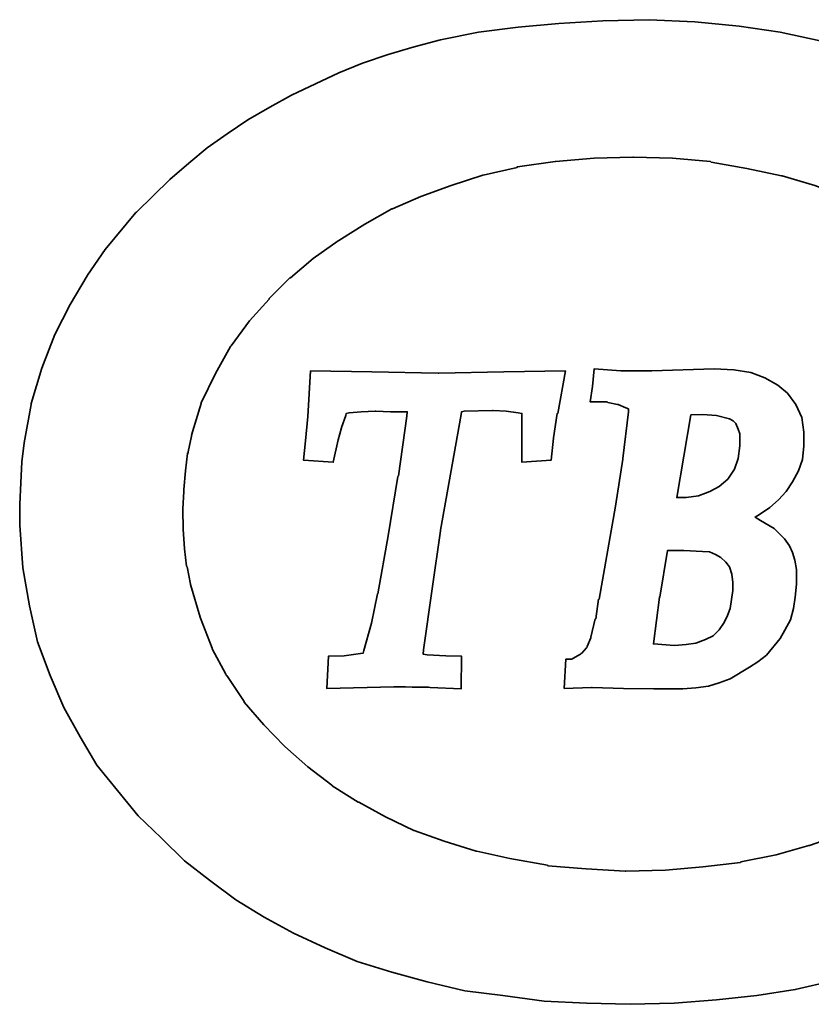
# Model space of a CAD drawing. Header units: millimetres. Extents: x -6 to 150, y -1 to 96.
# Tile 5 of 64: x 102.46 to 106.65, y 43.89 to 49.1. Entities that reach past the tile are written whole.
import ezdxf

# ---------------------------------------------------------------- set-up
doc = ezdxf.new("R2010")
doc.units = ezdxf.units.MM
doc.header["$LTSCALE"] = 0.1
doc.layers.add('layer 1', color=7, linetype='CONTINUOUS')

msp = doc.modelspace()

# ---------------------------------------------------------------- linework, layer by layer
at = {"layer": 'layer 1', "color": 1, "lineweight": 35}
for points, knots in [([(107.7241, 47.5269), (107.7241, 47.5269), (108.3949, 47.9418), (108.3949, 47.9418), (108.3949, 47.9418), (108.3949, 47.9418), (108.3001, 48.0624), (108.3001, 48.0624), (108.3001, 48.0624), (108.3001, 48.0624), (108.1909, 48.1746), (108.1909, 48.1746), (108.1909, 48.1746), (108.1909, 48.1746), (108.0784, 48.2844), (108.0784, 48.2844), (108.0784, 48.2844), (108.0784, 48.2844), (107.9629, 48.3822), (107.9629, 48.3822), (107.9629, 48.3822), (107.9629, 48.3822), (107.8393, 48.48), (107.8393, 48.48), (107.8393, 48.48), (107.8393, 48.48), (107.8363, 48.48), (107.8363, 48.48), (107.8363, 48.48), (107.8363, 48.48), (107.7013, 48.5634), (107.7013, 48.5634), (107.7013, 48.5634), (107.7013, 48.5634), (107.7013, 48.5661), (107.7013, 48.5661), (107.7013, 48.5661), (107.7013, 48.5661), (107.5657, 48.6495), (107.5657, 48.6495), (107.5657, 48.6495), (107.5657, 48.6495), (107.4193, 48.7218), (107.4193, 48.7218), (107.4193, 48.7218), (107.4193, 48.7218), (107.272, 48.7968), (107.272, 48.7968), (107.272, 48.7968), (107.272, 48.7968), (107.0935, 48.8658), (107.0935, 48.8658), (107.0935, 48.8658), (107.0935, 48.8658), (106.9006, 48.9318), (106.9006, 48.9318), (106.9006, 48.9318), (106.9006, 48.9318), (106.6993, 48.9894), (106.6993, 48.9894), (106.6993, 48.9894), (106.6993, 48.9894), (106.4866, 49.0353), (106.4866, 49.0353), (106.4866, 49.0353), (106.4866, 49.0353), (106.2703, 49.0674), (106.2703, 49.0674), (106.2703, 49.0674), (106.2703, 49.0674), (106.0345, 49.0902), (106.0345, 49.0902), (106.0345, 49.0902), (106.0345, 49.0902), (105.7927, 49.1016), (105.7927, 49.1016), (105.7927, 49.1016), (105.7927, 49.1016), (105.5479, 49.0962), (105.5479, 49.0962), (105.5479, 49.0962), (105.5479, 49.0962), (105.3145, 49.0818), (105.3145, 49.0818), (105.3145, 49.0818), (105.3145, 49.0818), (105.0985, 49.0614), (105.0985, 49.0614), (105.0985, 49.0614), (105.0985, 49.0614), (104.8885, 49.0353), (104.8885, 49.0353), (104.8885, 49.0353), (104.8885, 49.0353), (104.6872, 48.9951), (104.6872, 48.9951), (104.6872, 48.9951), (104.6872, 48.9951), (104.5489, 48.9579), (104.5489, 48.9579), (104.5489, 48.9579), (104.5489, 48.9579), (104.4109, 48.9174), (104.4109, 48.9174), (104.4109, 48.9174), (104.4109, 48.9174), (104.2753, 48.8712), (104.2753, 48.8712), (104.2753, 48.8712), (104.2753, 48.8712), (104.1487, 48.8196), (104.1487, 48.8196), (104.1487, 48.8196), (104.1487, 48.8196), (104.0251, 48.762), (104.0251, 48.762), (104.0251, 48.762), (104.0251, 48.762), (103.8985, 48.7014), (103.8985, 48.7014), (103.8985, 48.7014), (103.8985, 48.7014), (103.7833, 48.6381), (103.7833, 48.6381), (103.7833, 48.6381), (103.7833, 48.6381), (103.6681, 48.5718), (103.6681, 48.5718), (103.6681, 48.5718), (103.6681, 48.5718), (103.5586, 48.4971), (103.5586, 48.4971), (103.5586, 48.4971), (103.5586, 48.4971), (103.4521, 48.4224), (103.4521, 48.4224), (103.4521, 48.4224), (103.4521, 48.4224), (103.3543, 48.342), (103.3543, 48.342), (103.3543, 48.342), (103.3543, 48.342), (103.2535, 48.2556), (103.2535, 48.2556), (103.2535, 48.2556), (103.2535, 48.2556), (103.078, 48.0825), (103.078, 48.0825), (103.078, 48.0825), (103.078, 48.0825), (103.0747, 48.0798), (103.0747, 48.0798), (103.0747, 48.0798), (103.0747, 48.0798), (102.9109, 47.8842), (102.9109, 47.8842), (102.9109, 47.8842), (102.9109, 47.8842), (102.8185, 47.7486), (102.8185, 47.7486), (102.8185, 47.7486), (102.8185, 47.7486), (102.8158, 47.7456), (102.8158, 47.7456), (102.8158, 47.7456), (102.8158, 47.7456), (102.7267, 47.5932), (102.7267, 47.5932), (102.7267, 47.5932), (102.7267, 47.5932), (102.6457, 47.4351), (102.6457, 47.4351), (102.6457, 47.4351), (102.6457, 47.4351), (102.5767, 47.2566), (102.5767, 47.2566), (102.5767, 47.2566), (102.5767, 47.2566), (102.5191, 47.0694), (102.5191, 47.0694), (102.5191, 47.0694), (102.5191, 47.0694), (102.5191, 47.0634), (102.5191, 47.0634), (102.5191, 47.0634), (102.5191, 47.0634), (102.4819, 46.8618), (102.4819, 46.8618), (102.4819, 46.8618), (102.4819, 46.8618), (102.4705, 46.7613), (102.4705, 46.7613), (102.4705, 46.7613), (102.4705, 46.7613), (102.4645, 46.6488), (102.4645, 46.6488), (102.4645, 46.6488), (102.4645, 46.6488), (102.4588, 46.5366), (102.4588, 46.5366), (102.4588, 46.5366), (102.4588, 46.5366), (102.4588, 46.4244), (102.4588, 46.4244), (102.4588, 46.4244), (102.4588, 46.4244), (102.4759, 46.2), (102.4759, 46.2), (102.4759, 46.2), (102.4759, 46.2), (102.5107, 45.9981), (102.5107, 45.9981), (102.5107, 45.9981), (102.5107, 45.9981), (102.5539, 45.8082), (102.5539, 45.8082), (102.5539, 45.8082), (102.5539, 45.8082), (102.6202, 45.63), (102.6202, 45.63), (102.6202, 45.63), (102.6202, 45.63), (102.6922, 45.4599), (102.6922, 45.4599), (102.6922, 45.4599), (102.6922, 45.4599), (102.7783, 45.3048), (102.7783, 45.3048), (102.7783, 45.3048), (102.7783, 45.3048), (102.8677, 45.1551), (102.8677, 45.1551), (102.8677, 45.1551), (102.8677, 45.1551), (102.9769, 45.0198), (102.9769, 45.0198), (102.9769, 45.0198), (102.9769, 45.0198), (103.0864, 44.8869), (103.0864, 44.8869), (103.0864, 44.8869), (103.0864, 44.8869), (103.2073, 44.769), (103.2073, 44.769), (103.2073, 44.769), (103.2073, 44.769), (103.3309, 44.6481), (103.3309, 44.6481), (103.3309, 44.6481), (103.3309, 44.6481), (103.4635, 44.5446), (103.4635, 44.5446), (103.4635, 44.5446), (103.4635, 44.5446), (103.6045, 44.4411), (103.6045, 44.4411), (103.6045, 44.4411), (103.6045, 44.4411), (103.7545, 44.349), (103.7545, 44.349), (103.7545, 44.349), (103.7545, 44.349), (103.9096, 44.2653), (103.9096, 44.2653), (103.9096, 44.2653), (103.9096, 44.2653), (104.0767, 44.1873), (104.0767, 44.1873), (104.0767, 44.1873), (104.0767, 44.1873), (104.2465, 44.1156), (104.2465, 44.1156), (104.2465, 44.1156), (104.2465, 44.1156), (104.4307, 44.058), (104.4307, 44.058), (104.4307, 44.058), (104.4307, 44.058), (104.6179, 44.0064), (104.6179, 44.0064), (104.6179, 44.0064), (104.6179, 44.0064), (104.8165, 43.9602), (104.8165, 43.9602), (104.8165, 43.9602), (104.8165, 43.9602), (105.0178, 43.9344), (105.0178, 43.9344), (105.0178, 43.9344), (105.0178, 43.9344), (105.2368, 43.9056), (105.2368, 43.9056), (105.2368, 43.9056), (105.2368, 43.9056), (105.4615, 43.8939), (105.4615, 43.8939), (105.4615, 43.8939), (105.4615, 43.8939), (105.6919, 43.8882), (105.6919, 43.8882), (105.6919, 43.8882), (105.6919, 43.8882), (105.925, 43.8939), (105.925, 43.8939), (105.925, 43.8939), (105.925, 43.8939), (106.1497, 43.9113), (106.1497, 43.9113), (106.1497, 43.9113), (106.1497, 43.9113), (106.3627, 43.9344), (106.3627, 43.9344), (106.3627, 43.9344), (106.3627, 43.9344), (106.5667, 43.9659), (106.5667, 43.9659), (106.5667, 43.9659), (106.5667, 43.9659), (106.7653, 44.0118), (106.7653, 44.0118), (106.7653, 44.0118), (106.7653, 44.0118), (106.9555, 44.064), (106.9555, 44.064), (106.9555, 44.064), (106.9555, 44.064), (107.1343, 44.1243), (107.1343, 44.1243), (107.1343, 44.1243), (107.1343, 44.1243), (107.3125, 44.1963), (107.3125, 44.1963), (107.3125, 44.1963), (107.3125, 44.1963), (107.5546, 44.3112), (107.5546, 44.3112), (107.5546, 44.3112), (107.5546, 44.3112), (107.6722, 44.3748), (107.6722, 44.3748), (107.6722, 44.3748), (107.6722, 44.3748), (107.782, 44.4411), (107.782, 44.4411), (107.782, 44.4411), (107.782, 44.4411), (107.8885, 44.5155), (107.8885, 44.5155), (107.8885, 44.5155), (107.8885, 44.5155), (107.9917, 44.5962), (107.9917, 44.5962), (107.9917, 44.5962), (107.9917, 44.5962), (108.0901, 44.6772), (108.0901, 44.6772), (108.0901, 44.6772), (108.0901, 44.6772), (108.1822, 44.7636), (108.1822, 44.7636), (108.1822, 44.7636), (108.1822, 44.7636), (108.3031, 44.8845), (108.3031, 44.8845), (108.3031, 44.8845), (108.3031, 44.8845), (108.3577, 44.9421), (108.3577, 44.9421), (108.3577, 44.9421), (108.3577, 44.9421), (108.3979, 44.985), (108.3979, 44.985), (108.3979, 44.985), (108.3979, 44.985), (107.7241, 45.4026), (107.7241, 45.4026), (107.7241, 45.4026), (107.7241, 45.4026), (107.6203, 45.3015), (107.6203, 45.3015), (107.6203, 45.3015), (107.6203, 45.3015), (107.5057, 45.204), (107.5057, 45.204), (107.5057, 45.204), (107.5057, 45.204), (107.3785, 45.1059), (107.3785, 45.1059), (107.3785, 45.1059), (107.3785, 45.1059), (107.2465, 45.0138), (107.2465, 45.0138), (107.2465, 45.0138), (107.2465, 45.0138), (107.2435, 45.0108), (107.2435, 45.0108), (107.2435, 45.0108), (107.2435, 45.0108), (107.1052, 44.9301), (107.1052, 44.9301), (107.1052, 44.9301), (107.1052, 44.9301), (106.9615, 44.8554), (106.9615, 44.8554), (106.9615, 44.8554), (106.9615, 44.8554), (106.9585, 44.8554), (106.9585, 44.8554), (106.9585, 44.8554), (106.9585, 44.8554), (106.8031, 44.7861), (106.8031, 44.7861), (106.8031, 44.7861), (106.8031, 44.7861), (106.6417, 44.7285), (106.6417, 44.7285), (106.6417, 44.7285), (106.6417, 44.7285), (106.639, 44.7285), (106.639, 44.7285), (106.639, 44.7285), (106.639, 44.7285), (106.4659, 44.6796), (106.4659, 44.6796), (106.4659, 44.6796), (106.4659, 44.6796), (106.2793, 44.6424), (106.2793, 44.6424), (106.2793, 44.6424), (106.2793, 44.6424), (106.2763, 44.6394), (106.2763, 44.6394), (106.2763, 44.6394), (106.2763, 44.6394), (106.0777, 44.6166), (106.0777, 44.6166), (106.0777, 44.6166), (106.0777, 44.6166), (105.8791, 44.5992), (105.8791, 44.5992), (105.8791, 44.5992), (105.8791, 44.5992), (105.6688, 44.5932), (105.6688, 44.5932), (105.6688, 44.5932), (105.6688, 44.5932), (105.6661, 44.5932), (105.6661, 44.5932), (105.6661, 44.5932), (105.6661, 44.5932), (105.4588, 44.6052), (105.4588, 44.6052), (105.4588, 44.6052), (105.4588, 44.6052), (105.2569, 44.622), (105.2569, 44.622), (105.2569, 44.622), (105.2569, 44.622), (105.2542, 44.625), (105.2542, 44.625), (105.2542, 44.625), (105.2542, 44.625), (105.0553, 44.6595), (105.0553, 44.6595), (105.0553, 44.6595), (105.0553, 44.6595), (104.8801, 44.6997), (104.8801, 44.6997), (104.8801, 44.6997), (104.8801, 44.6997), (104.8771, 44.6997), (104.8771, 44.6997), (104.8771, 44.6997), (104.8771, 44.6997), (104.7073, 44.7516), (104.7073, 44.7516), (104.7073, 44.7516), (104.7073, 44.7516), (104.5489, 44.8092), (104.5489, 44.8092), (104.5489, 44.8092), (104.5489, 44.8092), (104.5459, 44.8092), (104.5459, 44.8092), (104.5459, 44.8092), (104.5459, 44.8092), (104.3965, 44.8812), (104.3965, 44.8812), (104.3965, 44.8812), (104.3965, 44.8812), (104.2549, 44.9589), (104.2549, 44.9589), (104.2549, 44.9589), (104.2549, 44.9589), (104.2525, 44.9589), (104.2525, 44.9589), (104.2525, 44.9589), (104.2525, 44.9589), (104.1139, 45.0453), (104.1139, 45.0453), (104.1139, 45.0453), (104.1139, 45.0453), (104.1139, 45.0483), (104.1139, 45.0483), (104.1139, 45.0483), (104.1139, 45.0483), (104.1115, 45.0483), (104.1115, 45.0483), (104.1115, 45.0483), (104.1115, 45.0483), (103.9843, 45.1464), (103.9843, 45.1464), (103.9843, 45.1464), (103.9843, 45.1464), (103.8637, 45.2526), (103.8637, 45.2526), (103.8637, 45.2526), (103.8637, 45.2526), (103.8607, 45.2553), (103.8607, 45.2553), (103.8607, 45.2553), (103.8607, 45.2553), (103.7515, 45.3678), (103.7515, 45.3678), (103.7515, 45.3678), (103.7515, 45.3678), (103.648, 45.4887), (103.648, 45.4887), (103.648, 45.4887), (103.648, 45.4887), (103.648, 45.4914), (103.648, 45.4914), (103.648, 45.4914), (103.648, 45.4914), (103.5556, 45.63), (103.5556, 45.63), (103.5556, 45.63), (103.5556, 45.63), (103.5529, 45.63), (103.5529, 45.63), (103.5529, 45.63), (103.5529, 45.63), (103.5499, 45.6354), (103.5499, 45.6354), (103.5499, 45.6354), (103.5499, 45.6354), (103.4779, 45.7707), (103.4779, 45.7707), (103.4779, 45.7707), (103.4779, 45.7707), (103.4779, 45.7737), (103.4779, 45.7737), (103.4779, 45.7737), (103.4779, 45.7737), (103.4173, 45.9324), (103.4173, 45.9324), (103.4173, 45.9324), (103.4173, 45.9324), (103.4143, 45.9378), (103.4143, 45.9378), (103.4143, 45.9378), (103.4143, 45.9378), (103.363, 46.1106), (103.363, 46.1106), (103.363, 46.1106), (103.363, 46.1106), (103.363, 46.1136), (103.363, 46.1136), (103.363, 46.1136), (103.363, 46.1136), (103.3453, 46.2054), (103.3453, 46.2054), (103.3453, 46.2054), (103.3453, 46.2054), (103.3423, 46.2084), (103.3423, 46.2084), (103.3423, 46.2084), (103.3423, 46.2084), (103.3309, 46.3005), (103.3309, 46.3005), (103.3309, 46.3005), (103.3309, 46.3005), (103.3255, 46.404), (103.3255, 46.404), (103.3255, 46.404), (103.3255, 46.404), (103.3222, 46.5078), (103.3222, 46.5078), (103.3222, 46.5078), (103.3222, 46.5078), (103.3222, 46.5108), (103.3222, 46.5108), (103.3222, 46.5108), (103.3222, 46.5108), (103.3279, 46.6029), (103.3279, 46.6029), (103.3279, 46.6029), (103.3279, 46.6029), (103.3279, 46.6146), (103.3279, 46.6146), (103.3279, 46.6146), (103.3279, 46.6146), (103.3366, 46.7124), (103.3366, 46.7124), (103.3366, 46.7124), (103.3366, 46.7124), (103.3483, 46.8042), (103.3483, 46.8042), (103.3483, 46.8042), (103.3483, 46.8042), (103.3483, 46.8075), (103.3483, 46.8075), (103.3483, 46.8075), (103.3483, 46.8075), (103.3513, 46.8075), (103.3513, 46.8075), (103.3513, 46.8075), (103.3513, 46.8075), (103.3513, 46.8132), (103.3513, 46.8132), (103.3513, 46.8132), (103.3513, 46.8132), (103.3687, 46.8966), (103.3687, 46.8966), (103.3687, 46.8966), (103.3687, 46.8966), (103.3687, 46.8996), (103.3687, 46.8996), (103.3687, 46.8996), (103.3687, 46.8996), (103.3741, 46.9194), (103.3741, 46.9194), (103.3741, 46.9194), (103.3741, 46.9194), (103.4206, 47.0694), (103.4206, 47.0694), (103.4206, 47.0694), (103.4206, 47.0694), (103.4206, 47.0721), (103.4206, 47.0721), (103.4206, 47.0721), (103.4206, 47.0721), (103.4953, 47.2278), (103.4953, 47.2278), (103.4953, 47.2278), (103.4953, 47.2278), (103.5757, 47.3718), (103.5757, 47.3718), (103.5757, 47.3718), (103.5757, 47.3718), (103.5787, 47.3742), (103.5787, 47.3742), (103.5787, 47.3742), (103.5787, 47.3742), (103.6768, 47.5068), (103.6768, 47.5068), (103.6768, 47.5068), (103.6768, 47.5068), (103.7803, 47.622), (103.7803, 47.622), (103.7803, 47.622), (103.7803, 47.622), (103.7803, 47.625), (103.7803, 47.625), (103.7803, 47.625), (103.7803, 47.625), (103.8895, 47.7342), (103.8895, 47.7342), (103.8895, 47.7342), (103.8895, 47.7342), (103.8925, 47.7342), (103.8925, 47.7342), (103.8925, 47.7342), (103.8925, 47.7342), (104.0131, 47.8377), (104.0131, 47.8377), (104.0131, 47.8377), (104.0131, 47.8377), (104.1457, 47.9298), (104.1457, 47.9298), (104.1457, 47.9298), (104.1457, 47.9298), (104.1487, 47.9328), (104.1487, 47.9328), (104.1487, 47.9328), (104.1487, 47.9328), (104.287, 48.0192), (104.287, 48.0192), (104.287, 48.0192), (104.287, 48.0192), (104.4307, 48.0999), (104.4307, 48.0999), (104.4307, 48.0999), (104.4307, 48.0999), (104.4337, 48.0999), (104.4337, 48.0999), (104.4337, 48.0999), (104.4337, 48.0999), (104.5831, 48.1659), (104.5831, 48.1659), (104.5831, 48.1659), (104.5831, 48.1659), (104.7448, 48.2235), (104.7448, 48.2235), (104.7448, 48.2235), (104.7448, 48.2235), (104.9113, 48.2784), (104.9113, 48.2784), (104.9113, 48.2784), (104.9113, 48.2784), (104.9143, 48.2784), (104.9143, 48.2784), (104.9143, 48.2784), (104.9143, 48.2784), (105.0931, 48.3186), (105.0931, 48.3186), (105.0931, 48.3186), (105.0931, 48.3186), (105.0931, 48.3216), (105.0931, 48.3216), (105.0931, 48.3216), (105.0931, 48.3216), (105.0961, 48.3216), (105.0961, 48.3216), (105.0961, 48.3216), (105.0961, 48.3216), (105.2947, 48.3504), (105.2947, 48.3504), (105.2947, 48.3504), (105.2947, 48.3504), (105.2971, 48.3504), (105.2971, 48.3504), (105.2971, 48.3504), (105.2971, 48.3504), (105.502, 48.3675), (105.502, 48.3675), (105.502, 48.3675), (105.502, 48.3675), (105.7063, 48.3732), (105.7063, 48.3732), (105.7063, 48.3732), (105.7063, 48.3732), (105.7093, 48.3732), (105.7093, 48.3732), (105.7093, 48.3732), (105.7093, 48.3732), (105.9163, 48.3675), (105.9163, 48.3675), (105.9163, 48.3675), (105.9163, 48.3675), (106.1179, 48.3504), (106.1179, 48.3504), (106.1179, 48.3504), (106.1179, 48.3504), (106.1209, 48.3474), (106.1209, 48.3474), (106.1209, 48.3474), (106.1209, 48.3474), (106.3105, 48.3132), (106.3105, 48.3132), (106.3105, 48.3132), (106.3105, 48.3132), (106.4947, 48.2754), (106.4947, 48.2754), (106.4947, 48.2754), (106.4947, 48.2754), (106.4977, 48.2754), (106.4977, 48.2754), (106.4977, 48.2754), (106.4977, 48.2754), (106.6705, 48.2235), (106.6705, 48.2235), (106.6705, 48.2235), (106.6705, 48.2235), (106.8085, 48.1722), (106.8085, 48.1722), (106.8085, 48.1722), (106.8085, 48.1722), (106.9471, 48.1146), (106.9471, 48.1146), (106.9471, 48.1146), (106.9471, 48.1146), (106.9501, 48.1146), (106.9501, 48.1146), (106.9501, 48.1146), (106.9501, 48.1146), (107.0767, 48.048), (107.0767, 48.048), (107.0767, 48.048), (107.0767, 48.048), (107.2033, 47.973), (107.2033, 47.973), (107.2033, 47.973), (107.2033, 47.973), (107.2033, 47.9706), (107.2033, 47.9706), (107.2033, 47.9706), (107.2033, 47.9706), (107.3185, 47.8956), (107.3185, 47.8956), (107.3185, 47.8956), (107.3185, 47.8956), (107.3212, 47.8956), (107.3212, 47.8956), (107.3212, 47.8956), (107.3212, 47.8956), (107.4277, 47.8122), (107.4277, 47.8122), (107.4277, 47.8122), (107.4277, 47.8122), (107.4307, 47.8089), (107.4307, 47.8089), (107.4307, 47.8089), (107.4307, 47.8089), (107.5345, 47.7198), (107.5345, 47.7198), (107.5345, 47.7198), (107.5345, 47.7198), (107.5369, 47.7168), (107.5369, 47.7168), (107.5369, 47.7168), (107.5369, 47.7168), (107.6293, 47.622), (107.6293, 47.622), (107.6293, 47.622), (107.6293, 47.622), (107.6809, 47.5674), (107.6809, 47.5674), (107.6809, 47.5674), (107.6809, 47.5674), (107.7241, 47.5269), (107.7241, 47.5269)], [0, 0, 0, 0, 0.004808, 0.004808, 0.004808, 0.004808, 0.009615, 0.009615, 0.009615, 0.009615, 0.014423, 0.014423, 0.014423, 0.014423, 0.019231, 0.019231, 0.019231, 0.019231, 0.024038, 0.024038, 0.024038, 0.024038, 0.028846, 0.028846, 0.028846, 0.028846, 0.033654, 0.033654, 0.033654, 0.033654, 0.038462, 0.038462, 0.038462, 0.038462, 0.043269, 0.043269, 0.043269, 0.043269, 0.048077, 0.048077, 0.048077, 0.048077, 0.052885, 0.052885, 0.052885, 0.052885, 0.057692, 0.057692, 0.057692, 0.057692, 0.0625, 0.0625, 0.0625, 0.0625, 0.067308, 0.067308, 0.067308, 0.067308, 0.072115, 0.072115, 0.072115, 0.072115, 0.076923, 0.076923, 0.076923, 0.076923, 0.081731, 0.081731, 0.081731, 0.081731, 0.086538, 0.086538, 0.086538, 0.086538, 0.091346, 0.091346, 0.091346, 0.091346, 0.096154, 0.096154, 0.096154, 0.096154, 0.100962, 0.100962, 0.100962, 0.100962, 0.105769, 0.105769, 0.105769, 0.105769, 0.110577, 0.110577, 0.110577, 0.110577, 0.115385, 0.115385, 0.115385, 0.115385, 0.120192, 0.120192, 0.120192, 0.120192, 0.125, 0.125, 0.125, 0.125, 0.129808, 0.129808, 0.129808, 0.129808, 0.134615, 0.134615, 0.134615, 0.134615, 0.139423, 0.139423, 0.139423, 0.139423, 0.144231, 0.144231, 0.144231, 0.144231, 0.149038, 0.149038, 0.149038, 0.149038, 0.153846, 0.153846, 0.153846, 0.153846, 0.158654, 0.158654, 0.158654, 0.158654, 0.163462, 0.163462, 0.163462, 0.163462, 0.168269, 0.168269, 0.168269, 0.168269, 0.173077, 0.173077, 0.173077, 0.173077, 0.177885, 0.177885, 0.177885, 0.177885, 0.182692, 0.182692, 0.182692, 0.182692, 0.1875, 0.1875, 0.1875, 0.1875, 0.192308, 0.192308, 0.192308, 0.192308, 0.197115, 0.197115, 0.197115, 0.197115, 0.201923, 0.201923, 0.201923, 0.201923, 0.206731, 0.206731, 0.206731, 0.206731, 0.211538, 0.211538, 0.211538, 0.211538, 0.216346, 0.216346, 0.216346, 0.216346, 0.221154, 0.221154, 0.221154, 0.221154, 0.225962, 0.225962, 0.225962, 0.225962, 0.230769, 0.230769, 0.230769, 0.230769, 0.235577, 0.235577, 0.235577, 0.235577, 0.240385, 0.240385, 0.240385, 0.240385, 0.245192, 0.245192, 0.245192, 0.245192, 0.25, 0.25, 0.25, 0.25, 0.254808, 0.254808, 0.254808, 0.254808, 0.259615, 0.259615, 0.259615, 0.259615, 0.264423, 0.264423, 0.264423, 0.264423, 0.269231, 0.269231, 0.269231, 0.269231, 0.274038, 0.274038, 0.274038, 0.274038, 0.278846, 0.278846, 0.278846, 0.278846, 0.283654, 0.283654, 0.283654, 0.283654, 0.288462, 0.288462, 0.288462, 0.288462, 0.293269, 0.293269, 0.293269, 0.293269, 0.298077, 0.298077, 0.298077, 0.298077, 0.302885, 0.302885, 0.302885, 0.302885, 0.307692, 0.307692, 0.307692, 0.307692, 0.3125, 0.3125, 0.3125, 0.3125, 0.317308, 0.317308, 0.317308, 0.317308, 0.322115, 0.322115, 0.322115, 0.322115, 0.326923, 0.326923, 0.326923, 0.326923, 0.331731, 0.331731, 0.331731, 0.331731, 0.336538, 0.336538, 0.336538, 0.336538, 0.341346, 0.341346, 0.341346, 0.341346, 0.346154, 0.346154, 0.346154, 0.346154, 0.350962, 0.350962, 0.350962, 0.350962, 0.355769, 0.355769, 0.355769, 0.355769, 0.360577, 0.360577, 0.360577, 0.360577, 0.365385, 0.365385, 0.365385, 0.365385, 0.370192, 0.370192, 0.370192, 0.370192, 0.375, 0.375, 0.375, 0.375, 0.379808, 0.379808, 0.379808, 0.379808, 0.384615, 0.384615, 0.384615, 0.384615, 0.389423, 0.389423, 0.389423, 0.389423, 0.394231, 0.394231, 0.394231, 0.394231, 0.399038, 0.399038, 0.399038, 0.399038, 0.403846, 0.403846, 0.403846, 0.403846, 0.408654, 0.408654, 0.408654, 0.408654, 0.413462, 0.413462, 0.413462, 0.413462, 0.418269, 0.418269, 0.418269, 0.418269, 0.423077, 0.423077, 0.423077, 0.423077, 0.427885, 0.427885, 0.427885, 0.427885, 0.432692, 0.432692, 0.432692, 0.432692, 0.4375, 0.4375, 0.4375, 0.4375, 0.442308, 0.442308, 0.442308, 0.442308, 0.447115, 0.447115, 0.447115, 0.447115, 0.451923, 0.451923, 0.451923, 0.451923, 0.456731, 0.456731, 0.456731, 0.456731, 0.461538, 0.461538, 0.461538, 0.461538, 0.466346, 0.466346, 0.466346, 0.466346, 0.471154, 0.471154, 0.471154, 0.471154, 0.475962, 0.475962, 0.475962, 0.475962, 0.480769, 0.480769, 0.480769, 0.480769, 0.485577, 0.485577, 0.485577, 0.485577, 0.490385, 0.490385, 0.490385, 0.490385, 0.495192, 0.495192, 0.495192, 0.495192, 0.5, 0.5, 0.5, 0.5, 0.504808, 0.504808, 0.504808, 0.504808, 0.509615, 0.509615, 0.509615, 0.509615, 0.514423, 0.514423, 0.514423, 0.514423, 0.519231, 0.519231, 0.519231, 0.519231, 0.524038, 0.524038, 0.524038, 0.524038, 0.528846, 0.528846, 0.528846, 0.528846, 0.533654, 0.533654, 0.533654, 0.533654, 0.538462, 0.538462, 0.538462, 0.538462, 0.543269, 0.543269, 0.543269, 0.543269, 0.548077, 0.548077, 0.548077, 0.548077, 0.552885, 0.552885, 0.552885, 0.552885, 0.557692, 0.557692, 0.557692, 0.557692, 0.5625, 0.5625, 0.5625, 0.5625, 0.567308, 0.567308, 0.567308, 0.567308, 0.572115, 0.572115, 0.572115, 0.572115, 0.576923, 0.576923, 0.576923, 0.576923, 0.581731, 0.581731, 0.581731, 0.581731, 0.586538, 0.586538, 0.586538, 0.586538, 0.591346, 0.591346, 0.591346, 0.591346, 0.596154, 0.596154, 0.596154, 0.596154, 0.600962, 0.600962, 0.600962, 0.600962, 0.605769, 0.605769, 0.605769, 0.605769, 0.610577, 0.610577, 0.610577, 0.610577, 0.615385, 0.615385, 0.615385, 0.615385, 0.620192, 0.620192, 0.620192, 0.620192, 0.625, 0.625, 0.625, 0.625, 0.629808, 0.629808, 0.629808, 0.629808, 0.634615, 0.634615, 0.634615, 0.634615, 0.639423, 0.639423, 0.639423, 0.639423, 0.644231, 0.644231, 0.644231, 0.644231, 0.649038, 0.649038, 0.649038, 0.649038, 0.653846, 0.653846, 0.653846, 0.653846, 0.658654, 0.658654, 0.658654, 0.658654, 0.663462, 0.663462, 0.663462, 0.663462, 0.668269, 0.668269, 0.668269, 0.668269, 0.673077, 0.673077, 0.673077, 0.673077, 0.677885, 0.677885, 0.677885, 0.677885, 0.682692, 0.682692, 0.682692, 0.682692, 0.6875, 0.6875, 0.6875, 0.6875, 0.692308, 0.692308, 0.692308, 0.692308, 0.697115, 0.697115, 0.697115, 0.697115, 0.701923, 0.701923, 0.701923, 0.701923, 0.706731, 0.706731, 0.706731, 0.706731, 0.711538, 0.711538, 0.711538, 0.711538, 0.716346, 0.716346, 0.716346, 0.716346, 0.721154, 0.721154, 0.721154, 0.721154, 0.725962, 0.725962, 0.725962, 0.725962, 0.730769, 0.730769, 0.730769, 0.730769, 0.735577, 0.735577, 0.735577, 0.735577, 0.740385, 0.740385, 0.740385, 0.740385, 0.745192, 0.745192, 0.745192, 0.745192, 0.75, 0.75, 0.75, 0.75, 0.754808, 0.754808, 0.754808, 0.754808, 0.759615, 0.759615, 0.759615, 0.759615, 0.764423, 0.764423, 0.764423, 0.764423, 0.769231, 0.769231, 0.769231, 0.769231, 0.774038, 0.774038, 0.774038, 0.774038, 0.778846, 0.778846, 0.778846, 0.778846, 0.783654, 0.783654, 0.783654, 0.783654, 0.788462, 0.788462, 0.788462, 0.788462, 0.793269, 0.793269, 0.793269, 0.793269, 0.798077, 0.798077, 0.798077, 0.798077, 0.802885, 0.802885, 0.802885, 0.802885, 0.807692, 0.807692, 0.807692, 0.807692, 0.8125, 0.8125, 0.8125, 0.8125, 0.817308, 0.817308, 0.817308, 0.817308, 0.822115, 0.822115, 0.822115, 0.822115, 0.826923, 0.826923, 0.826923, 0.826923, 0.831731, 0.831731, 0.831731, 0.831731, 0.836538, 0.836538, 0.836538, 0.836538, 0.841346, 0.841346, 0.841346, 0.841346, 0.846154, 0.846154, 0.846154, 0.846154, 0.850962, 0.850962, 0.850962, 0.850962, 0.855769, 0.855769, 0.855769, 0.855769, 0.860577, 0.860577, 0.860577, 0.860577, 0.865385, 0.865385, 0.865385, 0.865385, 0.870192, 0.870192, 0.870192, 0.870192, 0.875, 0.875, 0.875, 0.875, 0.879808, 0.879808, 0.879808, 0.879808, 0.884615, 0.884615, 0.884615, 0.884615, 0.889423, 0.889423, 0.889423, 0.889423, 0.894231, 0.894231, 0.894231, 0.894231, 0.899038, 0.899038, 0.899038, 0.899038, 0.903846, 0.903846, 0.903846, 0.903846, 0.908654, 0.908654, 0.908654, 0.908654, 0.913462, 0.913462, 0.913462, 0.913462, 0.918269, 0.918269, 0.918269, 0.918269, 0.923077, 0.923077, 0.923077, 0.923077, 0.927885, 0.927885, 0.927885, 0.927885, 0.932692, 0.932692, 0.932692, 0.932692, 0.9375, 0.9375, 0.9375, 0.9375, 0.942308, 0.942308, 0.942308, 0.942308, 0.947115, 0.947115, 0.947115, 0.947115, 0.951923, 0.951923, 0.951923, 0.951923, 0.956731, 0.956731, 0.956731, 0.956731, 0.961538, 0.961538, 0.961538, 0.961538, 0.966346, 0.966346, 0.966346, 0.966346, 0.971154, 0.971154, 0.971154, 0.971154, 0.975962, 0.975962, 0.975962, 0.975962, 0.980769, 0.980769, 0.980769, 0.980769, 0.985577, 0.985577, 0.985577, 0.985577, 0.990385, 0.990385, 0.990385, 0.990385, 0.995192, 0.995192, 0.995192, 0.995192, 1, 1, 1, 1]), ([(103.9987, 47.2422), (103.9987, 47.2422), (103.9843, 47.0004), (103.9843, 47.0004), (103.9843, 47.0004), (103.9843, 47.0004), (103.9732, 46.8708), (103.9732, 46.8708), (103.9732, 46.8708), (103.9732, 46.8708), (103.9615, 46.7697), (103.9615, 46.7697), (103.9615, 46.7697), (103.9615, 46.7697), (104.1199, 46.7583), (104.1199, 46.7583), (104.1199, 46.7583), (104.1199, 46.7583), (104.1457, 46.8762), (104.1457, 46.8762), (104.1457, 46.8762), (104.1457, 46.8762), (104.1631, 46.9398), (104.1631, 46.9398), (104.1631, 46.9398), (104.1631, 46.9398), (104.1631, 46.9428), (104.1631, 46.9428), (104.1631, 46.9428), (104.1631, 46.9428), (104.1859, 47.0058), (104.1859, 47.0058), (104.1859, 47.0058), (104.1859, 47.0058), (104.1889, 47.0172), (104.1889, 47.0172), (104.1889, 47.0172), (104.1889, 47.0172), (104.2033, 47.0202), (104.2033, 47.0202), (104.2033, 47.0202), (104.2033, 47.0202), (104.2669, 47.0259), (104.2669, 47.0259), (104.2669, 47.0259), (104.2669, 47.0259), (104.3413, 47.0292), (104.3413, 47.0292), (104.3413, 47.0292), (104.3413, 47.0292), (104.3446, 47.0292), (104.3446, 47.0292), (104.3446, 47.0292), (104.3446, 47.0292), (104.4223, 47.0259), (104.4223, 47.0259), (104.4223, 47.0259), (104.4223, 47.0259), (104.4853, 47.0259), (104.4853, 47.0259), (104.4853, 47.0259), (104.4853, 47.0259), (104.5117, 47.0259), (104.5117, 47.0259), (104.5117, 47.0259), (104.5117, 47.0259), (104.5087, 47.0028), (104.5087, 47.0028), (104.5087, 47.0028), (104.5087, 47.0028), (104.4652, 46.6863), (104.4652, 46.6863), (104.4652, 46.6863), (104.4652, 46.6863), (104.4622, 46.6836), (104.4622, 46.6836), (104.4622, 46.6836), (104.4622, 46.6836), (104.4109, 46.3695), (104.4109, 46.3695), (104.4109, 46.3695), (104.4109, 46.3695), (104.3557, 46.0614), (104.3557, 46.0614), (104.3557, 46.0614), (104.3557, 46.0614), (104.3533, 46.0614), (104.3533, 46.0614), (104.3533, 46.0614), (104.3533, 46.0614), (104.3215, 45.906), (104.3215, 45.906), (104.3215, 45.906), (104.3215, 45.906), (104.2813, 45.762), (104.2813, 45.762), (104.2813, 45.762), (104.2813, 45.762), (104.2783, 45.7476), (104.2783, 45.7476), (104.2783, 45.7476), (104.2783, 45.7476), (104.2639, 45.7452), (104.2639, 45.7452), (104.2639, 45.7452), (104.2639, 45.7452), (104.1775, 45.7332), (104.1775, 45.7332), (104.1775, 45.7332), (104.1775, 45.7332), (104.0938, 45.7308), (104.0938, 45.7308), (104.0938, 45.7308), (104.0938, 45.7308), (104.0851, 45.561), (104.0851, 45.561), (104.0851, 45.561), (104.0851, 45.561), (104.4397, 45.5694), (104.4397, 45.5694), (104.4397, 45.5694), (104.4397, 45.5694), (104.4421, 45.5694), (104.4421, 45.5694), (104.4421, 45.5694), (104.4421, 45.5694), (104.6323, 45.5664), (104.6323, 45.5664), (104.6323, 45.5664), (104.6323, 45.5664), (104.7967, 45.5577), (104.7967, 45.5577), (104.7967, 45.5577), (104.7967, 45.5577), (104.7991, 45.7308), (104.7991, 45.7308), (104.7991, 45.7308), (104.7991, 45.7308), (104.716, 45.7332), (104.716, 45.7332), (104.716, 45.7332), (104.716, 45.7332), (104.6179, 45.7392), (104.6179, 45.7392), (104.6179, 45.7392), (104.6179, 45.7392), (104.5951, 45.7422), (104.5951, 45.7422), (104.5951, 45.7422), (104.5951, 45.7422), (104.5975, 45.765), (104.5975, 45.765), (104.5975, 45.765), (104.5975, 45.765), (104.6437, 46.0875), (104.6437, 46.0875), (104.6437, 46.0875), (104.6437, 46.0875), (104.6872, 46.3956), (104.6872, 46.3956), (104.6872, 46.3956), (104.6872, 46.3956), (104.6872, 46.3986), (104.6872, 46.3986), (104.6872, 46.3986), (104.6872, 46.3986), (104.7967, 47.0115), (104.7967, 47.0115), (104.7967, 47.0115), (104.7967, 47.0115), (104.7991, 47.0259), (104.7991, 47.0259), (104.7991, 47.0259), (104.7991, 47.0259), (104.8135, 47.0292), (104.8135, 47.0292), (104.8135, 47.0292), (104.8135, 47.0292), (104.9635, 47.0316), (104.9635, 47.0316), (104.9635, 47.0316), (104.9635, 47.0316), (104.9665, 47.0316), (104.9665, 47.0316), (104.9665, 47.0316), (104.9665, 47.0316), (105.0355, 47.0292), (105.0355, 47.0292), (105.0355, 47.0292), (105.0355, 47.0292), (105.0985, 47.0202), (105.0985, 47.0202), (105.0985, 47.0202), (105.0985, 47.0202), (105.1189, 47.0172), (105.1189, 47.0172), (105.1189, 47.0172), (105.1189, 47.0172), (105.1189, 46.9971), (105.1189, 46.9971), (105.1189, 46.9971), (105.1189, 46.9971), (105.1189, 46.8648), (105.1189, 46.8648), (105.1189, 46.8648), (105.1189, 46.8648), (105.1189, 46.7583), (105.1189, 46.7583), (105.1189, 46.7583), (105.1189, 46.7583), (105.2743, 46.7697), (105.2743, 46.7697), (105.2743, 46.7697), (105.2743, 46.7697), (105.2857, 46.8852), (105.2857, 46.8852), (105.2857, 46.8852), (105.2857, 46.8852), (105.2857, 46.8882), (105.2857, 46.8882), (105.2857, 46.8882), (105.2857, 46.8882), (105.3061, 47.0172), (105.3061, 47.0172), (105.3061, 47.0172), (105.3061, 47.0172), (105.3091, 47.0172), (105.3091, 47.0172), (105.3091, 47.0172), (105.3091, 47.0172), (105.3493, 47.2422), (105.3493, 47.2422), (105.3493, 47.2422), (105.3493, 47.2422), (105.0241, 47.2362), (105.0241, 47.2362), (105.0241, 47.2362), (105.0241, 47.2362), (104.6785, 47.2305), (104.6785, 47.2305), (104.6785, 47.2305), (104.6785, 47.2305), (104.6755, 47.2305), (104.6755, 47.2305), (104.6755, 47.2305), (104.6755, 47.2305), (104.3245, 47.2362), (104.3245, 47.2362), (104.3245, 47.2362), (104.3245, 47.2362), (103.9987, 47.2422), (103.9987, 47.2422)], [0, 0, 0, 0, 0.015873, 0.015873, 0.015873, 0.015873, 0.031746, 0.031746, 0.031746, 0.031746, 0.047619, 0.047619, 0.047619, 0.047619, 0.063492, 0.063492, 0.063492, 0.063492, 0.079365, 0.079365, 0.079365, 0.079365, 0.095238, 0.095238, 0.095238, 0.095238, 0.111111, 0.111111, 0.111111, 0.111111, 0.126984, 0.126984, 0.126984, 0.126984, 0.142857, 0.142857, 0.142857, 0.142857, 0.15873, 0.15873, 0.15873, 0.15873, 0.174603, 0.174603, 0.174603, 0.174603, 0.190476, 0.190476, 0.190476, 0.190476, 0.206349, 0.206349, 0.206349, 0.206349, 0.222222, 0.222222, 0.222222, 0.222222, 0.238095, 0.238095, 0.238095, 0.238095, 0.253968, 0.253968, 0.253968, 0.253968, 0.269841, 0.269841, 0.269841, 0.269841, 0.285714, 0.285714, 0.285714, 0.285714, 0.301587, 0.301587, 0.301587, 0.301587, 0.31746, 0.31746, 0.31746, 0.31746, 0.333333, 0.333333, 0.333333, 0.333333, 0.349206, 0.349206, 0.349206, 0.349206, 0.365079, 0.365079, 0.365079, 0.365079, 0.380952, 0.380952, 0.380952, 0.380952, 0.396825, 0.396825, 0.396825, 0.396825, 0.412698, 0.412698, 0.412698, 0.412698, 0.428571, 0.428571, 0.428571, 0.428571, 0.444444, 0.444444, 0.444444, 0.444444, 0.460317, 0.460317, 0.460317, 0.460317, 0.47619, 0.47619, 0.47619, 0.47619, 0.492063, 0.492063, 0.492063, 0.492064, 0.507937, 0.507937, 0.507937, 0.507937, 0.52381, 0.52381, 0.52381, 0.52381, 0.539683, 0.539683, 0.539683, 0.539683, 0.555556, 0.555556, 0.555556, 0.555556, 0.571429, 0.571429, 0.571429, 0.571429, 0.587302, 0.587302, 0.587302, 0.587302, 0.603175, 0.603175, 0.603175, 0.603175, 0.619048, 0.619048, 0.619048, 0.619048, 0.634921, 0.634921, 0.634921, 0.634921, 0.650794, 0.650794, 0.650794, 0.650794, 0.666667, 0.666667, 0.666667, 0.666667, 0.68254, 0.68254, 0.68254, 0.68254, 0.698413, 0.698413, 0.698413, 0.698413, 0.714286, 0.714286, 0.714286, 0.714286, 0.730159, 0.730159, 0.730159, 0.730159, 0.746032, 0.746032, 0.746032, 0.746032, 0.761905, 0.761905, 0.761905, 0.761905, 0.777778, 0.777778, 0.777778, 0.777778, 0.793651, 0.793651, 0.793651, 0.793651, 0.809524, 0.809524, 0.809524, 0.809524, 0.825397, 0.825397, 0.825397, 0.825397, 0.84127, 0.84127, 0.84127, 0.84127, 0.857143, 0.857143, 0.857143, 0.857143, 0.873016, 0.873016, 0.873016, 0.873016, 0.888889, 0.888889, 0.888889, 0.888889, 0.904762, 0.904762, 0.904762, 0.904762, 0.920635, 0.920635, 0.920635, 0.920635, 0.936508, 0.936508, 0.936508, 0.936508, 0.952381, 0.952381, 0.952381, 0.952381, 0.968254, 0.968254, 0.968254, 0.968254, 0.984127, 0.984127, 0.984127, 0.984127, 1, 1, 1, 1]), ([(106.6129, 46.917), (106.6129, 46.917), (106.6015, 46.9944), (106.6015, 46.9944), (106.6015, 46.9944), (106.6015, 46.9944), (106.5697, 47.0634), (106.5697, 47.0634), (106.5697, 47.0634), (106.5697, 47.0634), (106.5265, 47.124), (106.5265, 47.124), (106.5265, 47.124), (106.5265, 47.124), (106.4749, 47.1672), (106.4749, 47.1672), (106.4749, 47.1672), (106.4749, 47.1672), (106.4059, 47.2044), (106.4059, 47.2044), (106.4059, 47.2044), (106.4059, 47.2044), (106.3309, 47.2332), (106.3309, 47.2332), (106.3309, 47.2332), (106.3309, 47.2332), (106.2415, 47.2476), (106.2415, 47.2476), (106.2415, 47.2476), (106.2415, 47.2476), (106.1377, 47.2536), (106.1377, 47.2536), (106.1377, 47.2536), (106.1377, 47.2536), (105.8071, 47.2422), (105.8071, 47.2422), (105.8071, 47.2422), (105.8071, 47.2422), (105.6427, 47.2422), (105.6427, 47.2422), (105.6427, 47.2422), (105.6427, 47.2422), (105.502, 47.2536), (105.502, 47.2536), (105.502, 47.2536), (105.502, 47.2536), (105.4933, 47.1588), (105.4933, 47.1588), (105.4933, 47.1588), (105.4933, 47.1588), (105.4813, 47.0778), (105.4813, 47.0778), (105.4813, 47.0778), (105.4813, 47.0778), (105.5677, 47.0778), (105.5677, 47.0778), (105.5677, 47.0778), (105.5677, 47.0778), (105.5707, 47.0778), (105.5707, 47.0778), (105.5707, 47.0778), (105.5707, 47.0778), (105.5737, 47.0751), (105.5737, 47.0751), (105.5737, 47.0751), (105.5737, 47.0751), (105.6256, 47.0634), (105.6256, 47.0634), (105.6256, 47.0634), (105.6256, 47.0634), (105.6283, 47.0634), (105.6283, 47.0634), (105.6283, 47.0634), (105.6283, 47.0634), (105.6688, 47.046), (105.6688, 47.046), (105.6688, 47.046), (105.6688, 47.046), (105.6829, 47.0406), (105.6829, 47.0406), (105.6829, 47.0406), (105.6829, 47.0406), (105.6829, 47.0259), (105.6829, 47.0259), (105.6829, 47.0259), (105.6829, 47.0259), (105.6544, 46.7784), (105.6544, 46.7784), (105.6544, 46.7784), (105.6544, 46.7784), (105.6544, 46.7754), (105.6544, 46.7754), (105.6544, 46.7754), (105.6544, 46.7754), (105.6139, 46.5249), (105.6139, 46.5249), (105.6139, 46.5249), (105.6139, 46.5249), (105.5275, 46.0326), (105.5275, 46.0326), (105.5275, 46.0326), (105.5275, 46.0326), (105.5248, 46.0326), (105.5248, 46.0326), (105.5248, 46.0326), (105.5248, 46.0326), (105.5101, 45.9291), (105.5101, 45.9291), (105.5101, 45.9291), (105.5101, 45.9291), (105.5077, 45.9291), (105.5077, 45.9291), (105.5077, 45.9291), (105.5077, 45.9291), (105.4843, 45.8316), (105.4843, 45.8316), (105.4843, 45.8316), (105.4843, 45.8316), (105.4843, 45.8286), (105.4843, 45.8286), (105.4843, 45.8286), (105.4843, 45.8286), (105.4645, 45.7824), (105.4645, 45.7824), (105.4645, 45.7824), (105.4645, 45.7824), (105.4645, 45.7794), (105.4645, 45.7794), (105.4645, 45.7794), (105.4645, 45.7794), (105.4615, 45.7764), (105.4615, 45.7764), (105.4615, 45.7764), (105.4615, 45.7764), (105.4357, 45.7476), (105.4357, 45.7476), (105.4357, 45.7476), (105.4357, 45.7476), (105.4327, 45.7452), (105.4327, 45.7452), (105.4327, 45.7452), (105.4327, 45.7452), (105.43, 45.7422), (105.43, 45.7422), (105.43, 45.7422), (105.43, 45.7422), (105.3892, 45.7191), (105.3892, 45.7191), (105.3892, 45.7191), (105.3892, 45.7191), (105.3835, 45.7161), (105.3835, 45.7161), (105.3835, 45.7161), (105.3835, 45.7161), (105.3781, 45.7161), (105.3781, 45.7161), (105.3781, 45.7161), (105.3781, 45.7161), (105.3523, 45.7161), (105.3523, 45.7161), (105.3523, 45.7161), (105.3523, 45.7161), (105.3436, 45.561), (105.3436, 45.561), (105.3436, 45.561), (105.3436, 45.561), (105.4876, 45.5664), (105.4876, 45.5664), (105.4876, 45.5664), (105.4876, 45.5664), (105.4903, 45.5664), (105.4903, 45.5664), (105.4903, 45.5664), (105.4903, 45.5664), (105.6571, 45.561), (105.6571, 45.561), (105.6571, 45.561), (105.6571, 45.561), (105.8185, 45.5577), (105.8185, 45.5577), (105.8185, 45.5577), (105.8185, 45.5577), (105.9709, 45.5577), (105.9709, 45.5577), (105.9709, 45.5577), (105.9709, 45.5577), (106.0402, 45.5634), (106.0402, 45.5634), (106.0402, 45.5634), (106.0402, 45.5634), (106.1065, 45.5721), (106.1065, 45.5721), (106.1065, 45.5721), (106.1065, 45.5721), (106.1641, 45.5898), (106.1641, 45.5898), (106.1641, 45.5898), (106.1641, 45.5898), (106.2217, 45.6123), (106.2217, 45.6123), (106.2217, 45.6123), (106.2217, 45.6123), (106.3252, 45.6732), (106.3252, 45.6732), (106.3252, 45.6732), (106.3252, 45.6732), (106.3684, 45.7017), (106.3684, 45.7017), (106.3684, 45.7017), (106.3684, 45.7017), (106.4143, 45.7362), (106.4143, 45.7362), (106.4143, 45.7362), (106.4143, 45.7362), (106.4866, 45.8256), (106.4866, 45.8256), (106.4866, 45.8256), (106.4866, 45.8256), (106.5121, 45.8688), (106.5121, 45.8688), (106.5121, 45.8688), (106.5121, 45.8688), (106.5409, 45.9237), (106.5409, 45.9237), (106.5409, 45.9237), (106.5409, 45.9237), (106.5583, 45.984), (106.5583, 45.984), (106.5583, 45.984), (106.5583, 45.984), (106.5667, 46.0446), (106.5667, 46.0446), (106.5667, 46.0446), (106.5667, 46.0446), (106.5727, 46.1136), (106.5727, 46.1136), (106.5727, 46.1136), (106.5727, 46.1136), (106.5727, 46.191), (106.5727, 46.191), (106.5727, 46.191), (106.5727, 46.191), (106.5643, 46.2399), (106.5643, 46.2399), (106.5643, 46.2399), (106.5643, 46.2399), (106.5523, 46.2804), (106.5523, 46.2804), (106.5523, 46.2804), (106.5523, 46.2804), (106.5355, 46.3149), (106.5355, 46.3149), (106.5355, 46.3149), (106.5355, 46.3149), (106.5091, 46.3527), (106.5091, 46.3527), (106.5091, 46.3527), (106.5091, 46.3527), (106.4545, 46.407), (106.4545, 46.407), (106.4545, 46.407), (106.4545, 46.407), (106.3828, 46.4502), (106.3828, 46.4502), (106.3828, 46.4502), (106.3828, 46.4502), (106.354, 46.4676), (106.354, 46.4676), (106.354, 46.4676), (106.354, 46.4676), (106.3828, 46.485), (106.3828, 46.485), (106.3828, 46.485), (106.3828, 46.485), (106.4317, 46.5192), (106.4317, 46.5192), (106.4317, 46.5192), (106.4317, 46.5192), (106.4779, 46.56), (106.4779, 46.56), (106.4779, 46.56), (106.4779, 46.56), (106.5178, 46.6029), (106.5178, 46.6029), (106.5178, 46.6029), (106.5178, 46.6029), (106.5523, 46.6548), (106.5523, 46.6548), (106.5523, 46.6548), (106.5523, 46.6548), (106.5841, 46.7124), (106.5841, 46.7124), (106.5841, 46.7124), (106.5841, 46.7124), (106.6045, 46.773), (106.6045, 46.773), (106.6045, 46.773), (106.6045, 46.773), (106.6129, 46.8447), (106.6129, 46.8447), (106.6129, 46.8447), (106.6129, 46.8447), (106.6129, 46.917), (106.6129, 46.917)], [0, 0, 0, 0, 0.013158, 0.013158, 0.013158, 0.013158, 0.026316, 0.026316, 0.026316, 0.026316, 0.039474, 0.039474, 0.039474, 0.039474, 0.052632, 0.052632, 0.052632, 0.052632, 0.065789, 0.065789, 0.065789, 0.065789, 0.078947, 0.078947, 0.078947, 0.078947, 0.092105, 0.092105, 0.092105, 0.092105, 0.105263, 0.105263, 0.105263, 0.105263, 0.118421, 0.118421, 0.118421, 0.118421, 0.131579, 0.131579, 0.131579, 0.131579, 0.144737, 0.144737, 0.144737, 0.144737, 0.157895, 0.157895, 0.157895, 0.157895, 0.171053, 0.171053, 0.171053, 0.171053, 0.184211, 0.184211, 0.184211, 0.184211, 0.197368, 0.197368, 0.197368, 0.197368, 0.210526, 0.210526, 0.210526, 0.210526, 0.223684, 0.223684, 0.223684, 0.223684, 0.236842, 0.236842, 0.236842, 0.236842, 0.25, 0.25, 0.25, 0.25, 0.263158, 0.263158, 0.263158, 0.263158, 0.276316, 0.276316, 0.276316, 0.276316, 0.289474, 0.289474, 0.289474, 0.289474, 0.302632, 0.302632, 0.302632, 0.302632, 0.315789, 0.315789, 0.315789, 0.315789, 0.328947, 0.328947, 0.328947, 0.328947, 0.342105, 0.342105, 0.342105, 0.342105, 0.355263, 0.355263, 0.355263, 0.355263, 0.368421, 0.368421, 0.368421, 0.368421, 0.381579, 0.381579, 0.381579, 0.381579, 0.394737, 0.394737, 0.394737, 0.394737, 0.407895, 0.407895, 0.407895, 0.407895, 0.421053, 0.421053, 0.421053, 0.421053, 0.434211, 0.434211, 0.434211, 0.434211, 0.447368, 0.447368, 0.447368, 0.447368, 0.460526, 0.460526, 0.460526, 0.460526, 0.473684, 0.473684, 0.473684, 0.473684, 0.486842, 0.486842, 0.486842, 0.486842, 0.5, 0.5, 0.5, 0.5, 0.513158, 0.513158, 0.513158, 0.513158, 0.526316, 0.526316, 0.526316, 0.526316, 0.539474, 0.539474, 0.539474, 0.539474, 0.552632, 0.552632, 0.552632, 0.552632, 0.565789, 0.565789, 0.565789, 0.565789, 0.578947, 0.578947, 0.578947, 0.578947, 0.592105, 0.592105, 0.592105, 0.592105, 0.605263, 0.605263, 0.605263, 0.605263, 0.618421, 0.618421, 0.618421, 0.618421, 0.631579, 0.631579, 0.631579, 0.631579, 0.644737, 0.644737, 0.644737, 0.644737, 0.657895, 0.657895, 0.657895, 0.657895, 0.671053, 0.671053, 0.671053, 0.671053, 0.684211, 0.684211, 0.684211, 0.684211, 0.697368, 0.697368, 0.697368, 0.697368, 0.710526, 0.710526, 0.710526, 0.710526, 0.723684, 0.723684, 0.723684, 0.723684, 0.736842, 0.736842, 0.736842, 0.736842, 0.75, 0.75, 0.75, 0.75, 0.763158, 0.763158, 0.763158, 0.763158, 0.776316, 0.776316, 0.776316, 0.776316, 0.789474, 0.789474, 0.789474, 0.789474, 0.802632, 0.802632, 0.802632, 0.802632, 0.815789, 0.815789, 0.815789, 0.815789, 0.828947, 0.828947, 0.828947, 0.828947, 0.842105, 0.842105, 0.842105, 0.842105, 0.855263, 0.855263, 0.855263, 0.855263, 0.868421, 0.868421, 0.868421, 0.868421, 0.881579, 0.881579, 0.881579, 0.881579, 0.894737, 0.894737, 0.894737, 0.894737, 0.907895, 0.907895, 0.907895, 0.907895, 0.921053, 0.921053, 0.921053, 0.921053, 0.934211, 0.934211, 0.934211, 0.934211, 0.947368, 0.947368, 0.947368, 0.947368, 0.960526, 0.960526, 0.960526, 0.960526, 0.973684, 0.973684, 0.973684, 0.973684, 0.986842, 0.986842, 0.986842, 0.986842, 1, 1, 1, 1]), ([(106.2733, 46.8447), (106.2733, 46.8447), (106.2733, 46.908), (106.2733, 46.908), (106.2733, 46.908), (106.2733, 46.908), (106.2649, 46.9338), (106.2649, 46.9338), (106.2649, 46.9338), (106.2649, 46.9338), (106.2529, 46.9626), (106.2529, 46.9626), (106.2529, 46.9626), (106.2529, 46.9626), (106.2388, 46.977), (106.2388, 46.977), (106.2388, 46.977), (106.2388, 46.977), (106.2187, 46.9884), (106.2187, 46.9884), (106.2187, 46.9884), (106.2187, 46.9884), (106.1497, 47.0058), (106.1497, 47.0058), (106.1497, 47.0058), (106.1497, 47.0058), (106.0747, 47.0115), (106.0747, 47.0115), (106.0747, 47.0115), (106.0747, 47.0115), (106.0141, 47.0088), (106.0141, 47.0088), (106.0141, 47.0088), (106.0141, 47.0088), (105.9391, 46.5714), (105.9391, 46.5714), (105.9391, 46.5714), (105.9391, 46.5714), (105.9883, 46.5714), (105.9883, 46.5714), (105.9883, 46.5714), (105.9883, 46.5714), (106.0543, 46.5801), (106.0543, 46.5801), (106.0543, 46.5801), (106.0543, 46.5801), (106.1152, 46.6029), (106.1152, 46.6029), (106.1152, 46.6029), (106.1152, 46.6029), (106.1641, 46.629), (106.1641, 46.629), (106.1641, 46.629), (106.1641, 46.629), (106.2097, 46.6692), (106.2097, 46.6692), (106.2097, 46.6692), (106.2097, 46.6692), (106.2445, 46.7208), (106.2445, 46.7208), (106.2445, 46.7208), (106.2445, 46.7208), (106.2649, 46.7784), (106.2649, 46.7784), (106.2649, 46.7784), (106.2649, 46.7784), (106.2733, 46.8447), (106.2733, 46.8447)], [0, 0, 0, 0, 0.058824, 0.058824, 0.058824, 0.058824, 0.117647, 0.117647, 0.117647, 0.117647, 0.176471, 0.176471, 0.176471, 0.176471, 0.235294, 0.235294, 0.235294, 0.235294, 0.294118, 0.294118, 0.294118, 0.294118, 0.352941, 0.352941, 0.352941, 0.352941, 0.411765, 0.411765, 0.411765, 0.411765, 0.470588, 0.470588, 0.470588, 0.470588, 0.529412, 0.529412, 0.529412, 0.529412, 0.588235, 0.588235, 0.588235, 0.588235, 0.647059, 0.647059, 0.647059, 0.647059, 0.705882, 0.705882, 0.705882, 0.705882, 0.764706, 0.764706, 0.764706, 0.764706, 0.823529, 0.823529, 0.823529, 0.823529, 0.882353, 0.882353, 0.882353, 0.882353, 0.941176, 0.941176, 0.941176, 0.941176, 1, 1, 1, 1]), ([(106.1899, 45.909), (106.1899, 45.909), (106.2073, 45.9468), (106.2073, 45.9468), (106.2073, 45.9468), (106.2073, 45.9468), (106.2217, 45.984), (106.2217, 45.984), (106.2217, 45.984), (106.2217, 45.984), (106.2361, 46.0788), (106.2361, 46.0788), (106.2361, 46.0788), (106.2361, 46.0788), (106.2361, 46.122), (106.2361, 46.122), (106.2361, 46.122), (106.2361, 46.122), (106.2301, 46.1652), (106.2301, 46.1652), (106.2301, 46.1652), (106.2301, 46.1652), (106.2187, 46.2054), (106.2187, 46.2054), (106.2187, 46.2054), (106.2187, 46.2054), (106.1983, 46.2288), (106.1983, 46.2288), (106.1983, 46.2288), (106.1983, 46.2288), (106.1728, 46.2546), (106.1728, 46.2546), (106.1728, 46.2546), (106.1728, 46.2546), (106.144, 46.269), (106.144, 46.269), (106.144, 46.269), (106.144, 46.269), (106.1119, 46.2834), (106.1119, 46.2834), (106.1119, 46.2834), (106.1119, 46.2834), (106.0747, 46.2864), (106.0747, 46.2864), (106.0747, 46.2864), (106.0747, 46.2864), (105.9766, 46.2918), (105.9766, 46.2918), (105.9766, 46.2918), (105.9766, 46.2918), (105.8905, 46.2918), (105.8905, 46.2918), (105.8905, 46.2918), (105.8905, 46.2918), (105.8503, 46.0446), (105.8503, 46.0446), (105.8503, 46.0446), (105.8503, 46.0446), (105.8473, 46.0446), (105.8473, 46.0446), (105.8473, 46.0446), (105.8473, 46.0446), (105.8155, 45.7968), (105.8155, 45.7968), (105.8155, 45.7968), (105.8155, 45.7968), (105.9277, 45.7884), (105.9277, 45.7884), (105.9277, 45.7884), (105.9277, 45.7884), (105.9883, 45.7938), (105.9883, 45.7938), (105.9883, 45.7938), (105.9883, 45.7938), (106.0402, 45.7998), (106.0402, 45.7998), (106.0402, 45.7998), (106.0402, 45.7998), (106.0921, 45.8196), (106.0921, 45.8196), (106.0921, 45.8196), (106.0921, 45.8196), (106.1323, 45.84), (106.1323, 45.84), (106.1323, 45.84), (106.1323, 45.84), (106.1641, 45.8718), (106.1641, 45.8718), (106.1641, 45.8718), (106.1641, 45.8718), (106.1899, 45.909), (106.1899, 45.909)], [0, 0, 0, 0, 0.043478, 0.043478, 0.043478, 0.043478, 0.086957, 0.086957, 0.086957, 0.086957, 0.130435, 0.130435, 0.130435, 0.130435, 0.173913, 0.173913, 0.173913, 0.173913, 0.217391, 0.217391, 0.217391, 0.217391, 0.26087, 0.26087, 0.26087, 0.26087, 0.304348, 0.304348, 0.304348, 0.304348, 0.347826, 0.347826, 0.347826, 0.347826, 0.391304, 0.391304, 0.391304, 0.391304, 0.434783, 0.434783, 0.434783, 0.434783, 0.478261, 0.478261, 0.478261, 0.478261, 0.521739, 0.521739, 0.521739, 0.521739, 0.565217, 0.565217, 0.565217, 0.565217, 0.608696, 0.608696, 0.608696, 0.608696, 0.652174, 0.652174, 0.652174, 0.652174, 0.695652, 0.695652, 0.695652, 0.695652, 0.73913, 0.73913, 0.73913, 0.73913, 0.782609, 0.782609, 0.782609, 0.782609, 0.826087, 0.826087, 0.826087, 0.826087, 0.869565, 0.869565, 0.869565, 0.869565, 0.913043, 0.913043, 0.913043, 0.913043, 0.956522, 0.956522, 0.956522, 0.956522, 1, 1, 1, 1])]:
    msp.add_open_spline(points, degree=3, knots=knots, dxfattribs=at)

doc.saveas('drawing.dxf')
